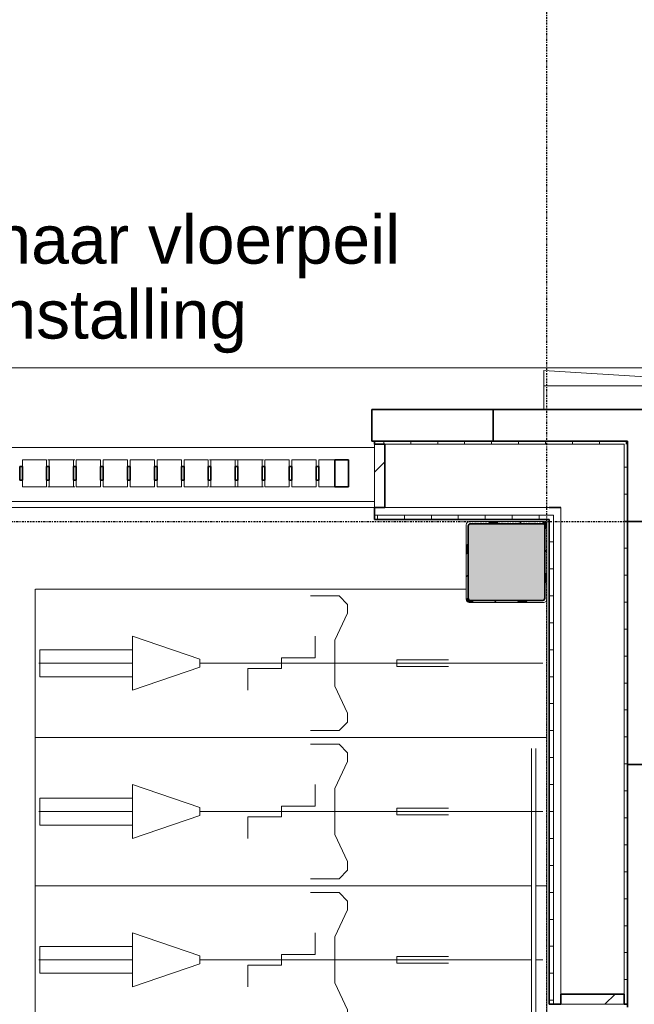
# Model space of a CAD drawing. Header units: millimetres. Extents: x -80560 to 110805, y -11020 to 52719.
# Tile 150 of 152: x 101538 to 103819, y 46010 to 49662. Entities that reach past the tile are written whole.
import ezdxf

# ---------------------------------------------------------------- set-up
doc = ezdxf.new("R2010")
doc.units = ezdxf.units.MM
doc.linetypes.add('CENTER2', pattern=[20, 8, -4, 4, -4])
doc.linetypes.add('DASHED2-1', pattern=[3, 2, -1])
for name, color, linetype, lineweight in [('A-FLOR', 192, 'Continuous', 18), ('A-FLOR-OVHD', 1, 'DASHED2-1', 18), ('A-FLOR-PATT', 8, 'Continuous', 18), ('A-GENM', 13, 'Continuous', 18), ('A-GENM-HDLN', 13, 'DASHED2-1', 18), ('A-GLAZ-CWMG', 51, 'Continuous', 18), ('A-WALL', 113, 'Continuous', 35), ('A-WALL-PATT', 111, 'Continuous', 35), ('G-ANNO-TEXT', 231, 'Continuous', 9), ('S-BEAM', 12, 'Continuous', 18), ('S-COLS', 52, 'Continuous', 18), ('S-GRID', 1, 'Continuous', 9)]:
    doc.layers.add(name, color=color, linetype=linetype, lineweight=lineweight)
doc.styles.add('Arial', font='arial.ttf', dxfattribs={"height": 179.9999999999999})
pattern_1 = [(45, (0, 0), (-99.99974810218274, 99.99974810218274), []), (45, (85, 0), (-99.99974810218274, 99.99974810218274), []), (45, (90, 0), (-99.99974810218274, 99.99974810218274), []), (45, (95, 0), (-99.99974810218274, 99.99974810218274), []), (45, (100, 0), (-99.99974810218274, 99.99974810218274), []), (45, (105, 0), (-99.99974810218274, 99.99974810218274), []), (45, (110, 0), (-99.99974810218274, 99.99974810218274), []), (45, (115, 0), (-99.99974810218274, 99.99974810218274), [])]
pattern_2 = [(45, (0, 0), (-141.4213562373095, 141.4213562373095), [])]

# ---------------------------------------------------------------- blocks, each defined once
blk = doc.blocks.new('Leonardo College_EHA_1489_R18_CF_situatie_2020_rvt-1-DO_00 begane grond')
at = {"layer": 'A-FLOR-PATT', "lineweight": 9}
h = blk.add_hatch(dxfattribs=at)
h.set_pattern_fill('FP_24', color=43, style=0, pattern_type=2)
h.set_pattern_definition([(90, (80856.40400000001, 25803.174), (-500, 3.061616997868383e-14), []), (180, (80856.40400000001, 25803.174), (-6.123233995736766e-14, -500), [])])
h.paths.add_polyline_path([(78899.00000000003, 37449.99999998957), (78899.00000000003, 37459.99999998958), (78652.00000000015, 37459.99999998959), (78652.00000000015, 37449.99999998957), (78887.00000000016, 37449.99999998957)], flags=0)
h.paths.add_polyline_path([(78899.00000000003, 35649.99999998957), (78652.00000000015, 35649.99999998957), (78652.00000000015, 35639.9999999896), (78899.00000000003, 35639.99999998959)], flags=0)
h.paths.add_polyline_path([(77510.00000000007, 6922.991170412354), (82770.25158246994, 6922.991170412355), (82770.25158246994, 48100.0002705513), (78587.69053614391, 48360.96716698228), (78587.69053601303, 48215.9999999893), (79016.00000000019, 48215.99999998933), (79016.00000000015, 45999.9999999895), (78899.00000000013, 45999.99999998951), (78899.00000000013, 46009.99999998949), (78875.00000000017, 46009.99999998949), (78875.00000000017, 43289.9999999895), (78899.0000000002, 43289.99999998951), (78899.00000000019, 43299.99999998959), (79016.00000000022, 43299.99999998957), (79016.00000000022, 41499.99999998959), (78899.0000000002, 41499.99999998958), (78899.0000000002, 41509.9999999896), (78875.00000000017, 41509.9999999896), (78875.00000000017, 40589.99999998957), (78887.00000000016, 40589.99999998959), (78887.00000000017, 40599.9999999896), (79004.00000000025, 40599.9999999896), (79004.00000000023, 39699.99999998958), (78887.00000000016, 39699.99999998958), (78887.00000000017, 39709.99999998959), (78875.00000000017, 39709.99999998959), (78875.00000000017, 37889.9999999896), (78899.00000000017, 37889.9999999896), (78899.00000000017, 37899.99999998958), (79016.00000000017, 37899.99999998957), (79016.00000000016, 37449.99999998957), (78899.00000000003, 37449.99999998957), (78899.00000000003, 35649.99999998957), (79016.00000000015, 35649.99999998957), (79016.00000000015, 34623.99999998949), (77470.0000000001, 34623.99999998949), (77470.00000000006, 31284.99999999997), (77139.69052384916, 31284.99999999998), (77140.00000000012, 31265.00000000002), (77470.00000000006, 31265.00000000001), (77470.00000000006, 28295.00000000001), (77139.690523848, 28295.00000000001), (77139.690523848, 28275.00000000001), (77470.00000000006, 28275.00000000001), (77470.00000000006, 25305.00000000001), (77139.69052384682, 25305.00000000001), (77139.69052384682, 25285.00000000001), (77470.00000000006, 25285.00000000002), (77470.00000000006, 22315.00000000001), (77139.69052384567, 22315.00000000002), (77139.69052384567, 22295.00000000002), (77470.00000000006, 22295.00000000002), (77470.00000000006, 19325.00000000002), (77139.6905238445, 19325.00000000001), (77139.6905238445, 19305.00000000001), (77470.00000000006, 19305.00000000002), (77470.00000000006, 16335.00000000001), (77139.69052384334, 16335.00000000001), (77139.69052384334, 16315), (77470.00000000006, 16315), (77470.00000000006, 13344.99999999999), (77139.69052384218, 13344.99999999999), (77139.99999999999, 13324.99999999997), (77470.00000000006, 13324.99999999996), (77470.00000000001, 9990.999999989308), (77582.48671622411, 9990.99999998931), (77587.255320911, 9660.999999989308), (77510.00000000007, 9660.9999999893), (77510.00000000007, 9438.999999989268), (77199.84091498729, 9438.999999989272), (77200.04099439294, 6922.991170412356)], flags=0)
h.paths.add_polyline_path([(78899.00000000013, 34740.99999998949), (78899.00000000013, 34750.99999998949), (77139.6905238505, 34750.9999999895), (77140.0000000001, 34740.99999998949), (78887.00000000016, 34740.99999998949)], flags=0)
h.paths.add_polyline_path([(78675.00000000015, 37889.9999999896), (78675.00000000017, 39709.99999998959), (78652.00000000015, 39709.9999999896), (78652.00000000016, 37889.9999999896), (78658.8448694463, 37889.9999999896)], flags=0)
h.paths.add_polyline_path([(78675.00000000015, 40589.99999998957), (78675.00000000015, 41509.99999998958), (78652.00000000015, 41509.9999999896), (78652.00000000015, 40589.9999999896), (78658.8448694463, 40589.99999998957)], flags=0)
h.paths.add_polyline_path([(78652.00000000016, 43289.99999998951), (78675.00000000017, 43289.99999998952), (78675.00000000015, 46009.99999998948), (78652.00000000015, 46009.99999998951), (78652.00000000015, 43415.27966153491)], flags=0)
at = {"layer": 'A-FLOR', "color": 7}
for p, q in [((82770.25158246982, 48100.00027055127), (78587.69053614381, 48360.96716698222)), ((78587.69053614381, 48360.96716698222), (78587.69053601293, 48215.99999998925))]:
    blk.add_line(p, q, dxfattribs=at)
blk = doc.blocks.new('NLRS_28_SCO_UN_staalkolom koker betongevuld_gen_CGA - kolom A-V210-DO_00 begane grond')
at = {"layer": 'S-COLS', "lineweight": 5}
h = blk.add_hatch(dxfattribs=at)
h.set_pattern_fill('FP_170', color=256, style=0, pattern_type=2)
h.set_pattern_definition([(45, (-78450, -47650), (-99.99974810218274, 99.99974810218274), []), (45, (-78365, -47650), (-99.99974810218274, 99.99974810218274), []), (45, (-78360, -47650), (-99.99974810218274, 99.99974810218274), []), (45, (-78355, -47650), (-99.99974810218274, 99.99974810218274), []), (45, (-78350, -47650), (-99.99974810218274, 99.99974810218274), []), (45, (-78345, -47650), (-99.99974810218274, 99.99974810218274), []), (45, (-78340, -47650), (-99.99974810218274, 99.99974810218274), []), (45, (-78335, -47650), (-99.99974810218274, 99.99974810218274), [])])
h.paths.add_polyline_path([(-137.9999999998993, -149.9999999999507), (138.0000000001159, -149.9999999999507), (146.4852813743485, -146.4852813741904), (150.0000000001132, -137.9999999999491), (150.0000000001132, 138.0000000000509), (146.4852813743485, 146.4852813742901), (138.0000000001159, 150.0000000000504), (-137.9999999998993, 150.0000000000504), (-146.485281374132, 146.4852813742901), (-149.9999999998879, 138.0000000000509), (-149.9999999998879, -137.9999999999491), (-146.485281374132, -146.4852813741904)], flags=0)
h.paths.add_polyline_path([(-133.9999999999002, -141.9999999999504), (-139.6568542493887, -139.6568542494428), (-141.9999999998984, -133.99999999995), (-141.9999999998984, 134.0000000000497), (-139.6568542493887, 139.6568542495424), (-133.9999999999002, 142.00000000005), (134.0000000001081, 142.00000000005), (139.6568542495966, 139.6568542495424), (142.0000000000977, 134.0000000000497), (142.0000000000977, -133.99999999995), (139.6568542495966, -139.6568542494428), (134.0000000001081, -141.9999999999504), (-84.82703862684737, -141.9999999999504)], flags=0)
at = {"layer": 'S-COLS', "lineweight": 9}
blk.add_hatch(color=256, dxfattribs=at).paths.add_polyline_path([(134.0000000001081, -141.9999999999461), (139.6568542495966, -139.6568542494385), (142.0000000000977, -133.9999999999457), (142.0000000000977, 134.0000000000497), (139.6568542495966, 139.6568542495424), (134.0000000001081, 142.00000000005), (-133.9999999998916, 142.00000000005), (-139.6568542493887, 139.6568542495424), (-141.9999999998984, 134.0000000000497), (-141.9999999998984, -133.9999999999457), (-139.6568542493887, -139.6568542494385), (-133.9999999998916, -141.9999999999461), (-84.82703862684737, -141.9999999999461)], flags=0)
at = {"layer": 'S-COLS'}
for p, q in [((138.0000000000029, 149.999999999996), (-137.9999999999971, 149.999999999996)), ((-149.9999999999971, 137.9999999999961), (-149.9999999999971, -138.000000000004)), ((-142.0000000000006, -134.000000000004), (-142.0000000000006, 133.9999999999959)), ((-134.0000000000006, 141.999999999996), (134.0000000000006, 141.999999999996)), ((142.0000000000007, 133.999999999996), (142.0000000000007, -134.0000000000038)), ((150.0000000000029, -138.000000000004), (150.0000000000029, 137.9999999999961)), ((134.0000000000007, -142.000000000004), (-134.0000000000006, -142.000000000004)), ((-137.999999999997, -150.000000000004), (138.0000000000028, -150.000000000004))]:
    blk.add_line(p, q, dxfattribs=at)
at = {"layer": 'S-COLS', "lineweight": 35}
for p, q in [((-141.9999999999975, 133.9999999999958), (-141.9999999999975, -133.9999999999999)), ((134.0000000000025, 141.9999999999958), (-133.9999999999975, 141.9999999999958)), ((142.0000000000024, -134), (142.0000000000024, 133.9999999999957)), ((-133.9999999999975, -141.9999999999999), (134.0000000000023, -141.9999999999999))]:
    blk.add_line(p, q, dxfattribs=at)
at = {"layer": 'S-COLS'}
for centre, radius, start, end in [((-137.9999999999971, 137.999999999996), 11.99999999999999, 89.99999999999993, 179.9999999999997), ((138.0000000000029, 137.999999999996), 12.00000000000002, 6.361109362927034e-14, 90.00000000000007), ((-134.0000000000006, 133.999999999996), 7.999999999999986, 90.0000000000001, 180.0000000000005), ((134.0000000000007, 133.999999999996), 8.000000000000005, 9.541664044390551e-14, 90.00000000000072), ((-137.9999999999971, -138.000000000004), 12, 179.9999999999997, 269.9999999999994), ((-134.0000000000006, -134.000000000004), 8.000000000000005, 180.0000000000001, 269.9999999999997), ((134.0000000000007, -134.000000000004), 8, 270.0000000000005, 8.142219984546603e-13), ((138.0000000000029, -138.000000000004), 11.99999999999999, 269.9999999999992, 359.9999999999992)]:
    blk.add_arc(centre, radius, start, end, dxfattribs=at)
at = {"layer": 'S-COLS', "lineweight": 35}
for centre, radius, start, end in [((-133.9999999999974, 133.9999999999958), 7.999999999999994, 90.0000000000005, 179.9999999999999), ((134.0000000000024, 133.9999999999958), 8.000000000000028, 359.9999999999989, 89.99999999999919), ((-133.9999999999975, -133.9999999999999), 8, 179.9999999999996, 269.999999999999), ((134.0000000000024, -133.9999999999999), 7.999999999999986, 269.9999999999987, 359.9999999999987)]:
    blk.add_arc(centre, radius, start, end, dxfattribs=at)
blk = doc.blocks.new('NLRS_28_SF_UN_staalprofiel staaf_gen_CGA - Willemsanker M16-1132220-DO_00 begane grond')
at = {"layer": 'S-BEAM', "lineweight": 5}
h = blk.add_hatch(dxfattribs=at)
h.set_pattern_fill('FP_223', color=256, style=0, pattern_type=2)
h.set_pattern_definition(pattern_1)
h.paths.add_polyline_path([(78552.47213595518, 45238.57731859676), (78555.35304485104, 45241.44237493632), (78557.71345230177, 45248.22565880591), (78557.82518080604, 45254.54808578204), (78555.35304485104, 45261.9236839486), (78552.47213595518, 45264.78874028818), (78547.52786404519, 45264.78874028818), (78544.64695514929, 45261.9236839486), (78542.69163633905, 45257.2879254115), (78542.17481919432, 45248.81797310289), (78544.64695514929, 45241.44237493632), (78547.52786404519, 45238.57731859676)], flags=0)
h = blk.add_hatch(dxfattribs=at)
h.set_pattern_fill('FP_223', color=256, style=0, pattern_type=2)
h.set_pattern_definition(pattern_1)
h.paths.add_polyline_path([(78552.47213595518, 45238.57731859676), (78555.35304485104, 45241.44237493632), (78557.71345230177, 45248.22565880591), (78557.82518080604, 45254.54808578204), (78555.35304485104, 45261.9236839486), (78552.47213595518, 45264.78874028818), (78547.52786404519, 45264.78874028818), (78544.64695514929, 45261.9236839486), (78542.69163633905, 45257.2879254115), (78542.17481919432, 45248.81797310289), (78544.64695514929, 45241.44237493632), (78547.52786404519, 45238.57731859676)], flags=0)
at = {"layer": 'S-BEAM', "lineweight": 9}
for p, q in [((78542.00000000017, 46959.26670123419), (78542.00000000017, 45251.68302944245)), ((78542.00000000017, 46959.26670123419), (78542.00000000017, 45251.68302944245)), ((78558.00000000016, 45251.68302944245), (78558.00000000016, 46959.26670123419)), ((78558.00000000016, 45251.68302944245), (78558.00000000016, 46959.26670123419))]:
    blk.add_line(p, q, dxfattribs=at)
at = {"layer": 'S-BEAM', "flags": 128}
for points in [[(78558.00000000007, 45251.68302944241), (78557.82518080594, 45254.54808578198), (78557.30836366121, 45257.28792541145), (78556.47213595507, 45259.78280419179), (78555.35304485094, 45261.92368394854), (78554.00000000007, 45263.61699796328), (78552.47213595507, 45264.78874028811), (78550.83622770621, 45265.38770016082), (78549.16377229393, 45265.38770016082), (78547.52786404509, 45264.78874028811), (78546.00000000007, 45263.61699796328), (78544.6469551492, 45261.92368394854), (78543.52786404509, 45259.78280419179), (78542.69163633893, 45257.28792541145), (78542.1748191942, 45254.54808578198), (78542.00000000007, 45251.68302944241)], [(78558.00000000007, 45251.68302944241), (78557.82518080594, 45254.54808578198), (78557.30836366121, 45257.28792541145), (78556.47213595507, 45259.78280419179), (78555.35304485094, 45261.92368394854), (78554.00000000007, 45263.61699796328), (78552.47213595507, 45264.78874028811), (78550.83622770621, 45265.38770016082), (78549.16377229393, 45265.38770016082), (78547.52786404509, 45264.78874028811), (78546.00000000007, 45263.61699796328), (78544.6469551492, 45261.92368394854), (78543.52786404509, 45259.78280419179), (78542.69163633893, 45257.28792541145), (78542.1748191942, 45254.54808578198), (78542.00000000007, 45251.68302944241)], [(78542.00000000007, 45251.68302944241), (78542.1748191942, 45248.81797310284), (78542.69163633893, 45246.07813347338), (78543.52786404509, 45243.58325469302), (78544.6469551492, 45241.44237493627), (78546.00000000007, 45239.74906092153), (78547.52786404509, 45238.5773185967), (78549.16377229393, 45237.97835872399), (78550.83622770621, 45237.97835872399), (78552.47213595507, 45238.5773185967), (78554.00000000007, 45239.74906092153), (78555.35304485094, 45241.44237493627), (78556.47213595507, 45243.58325469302), (78557.30836366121, 45246.07813347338), (78557.82518080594, 45248.81797310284), (78558.00000000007, 45251.68302944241)], [(78542.00000000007, 45251.68302944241), (78542.1748191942, 45248.81797310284), (78542.69163633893, 45246.07813347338), (78543.52786404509, 45243.58325469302), (78544.6469551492, 45241.44237493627), (78546.00000000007, 45239.74906092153), (78547.52786404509, 45238.5773185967), (78549.16377229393, 45237.97835872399), (78550.83622770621, 45237.97835872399), (78552.47213595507, 45238.5773185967), (78554.00000000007, 45239.74906092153), (78555.35304485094, 45241.44237493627), (78556.47213595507, 45243.58325469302), (78557.30836366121, 45246.07813347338), (78557.82518080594, 45248.81797310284), (78558.00000000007, 45251.68302944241)]]:
    blk.add_lwpolyline(points, dxfattribs=at)
blk = doc.blocks.new('19112_SW_LeonardoCollege_R2020_rvt-1-DO_00 begane grond')
at = {"layer": 'A-WALL', "color": 50, "lineweight": 9}
for p, q in [((75239.9999999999, 48074.99999998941), (77959.99999999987, 48074.9999999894)), ((77959.99999999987, 47874.9999999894), (75239.9999999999, 47874.99999998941))]:
    blk.add_line(p, q, dxfattribs=at)
at = {"color": 50, "lineweight": 9}
for name, p in [('NLRS_28_SCO_UN_staalkolom koker betongevuld_gen_CGA - kolom A-V210-DO_00 begane grond', (78450.00000000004, 47649.99999998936)), ('NLRS_28_SF_UN_staalprofiel staaf_gen_CGA - Willemsanker M16-1132220-DO_00 begane grond', (0, 0))]:
    blk.add_blockref(name, p, dxfattribs=at)
blk = doc.blocks.new('95251-Leonardo College Leiden_rvt-1-DO_00 begane grond')
at = {"layer": 'A-WALL', "color": 130, "lineweight": 9}
for p, q in [((75239.9999999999, 48074.99999999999), (77959.99999999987, 48074.99999999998)), ((77959.99999999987, 47874.99999999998), (75239.9999999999, 47874.99999999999))]:
    blk.add_line(p, q, dxfattribs=at)
blk = doc.blocks.new('00_EHA_GEN_normaal fiets_small - 00_EHA_GEN_normaal fiets_breed-30429382-DO_00 begane grond')
at = {"layer": 'A-GENM'}
for p, q in [((-159.5505997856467, 218.0945599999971), (-128.3339997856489, 249.9994999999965)), ((-128.3339997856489, 249.9994999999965), (-22.55315978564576, 249.9994999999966)), ((-159.5505997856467, 185.4657199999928), (-159.5505997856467, 218.0945599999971)), ((-112.55297978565, 85.21191999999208), (-159.5505997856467, 185.4657199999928)), ((-112.5529797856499, -85.2144600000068), (-112.5529797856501, 85.2119199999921)), ((210.7433002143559, 99.99979999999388), (210.7433002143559, 19.99995999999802)), ((387.8397202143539, 14.99869999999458), (637.8392202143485, 99.99979999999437)), ((637.8392202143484, 99.99979999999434), (637.8392202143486, -99.9998000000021)), ((638.7231402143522, 49.99989999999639), (981.9304802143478, 49.99989999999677)), ((981.9304802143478, 49.99989999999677), (981.9304802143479, -49.99990000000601)), ((-342.3645597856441, 11.99895999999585), (-534.0659797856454, 11.99895999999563)), ((-342.3645597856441, -11.99896000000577), (-342.3645597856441, 11.99895999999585)), ((85.57464021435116, 19.99995999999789), (85.57464021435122, -19.99996000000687)), ((210.7433002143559, 19.99995999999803), (85.57464021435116, 19.99995999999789)), ((387.8397202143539, -15.00124000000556), (387.8397202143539, 14.99869999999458)), ((-884.065279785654, -5.56661383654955e-12), (387.8397202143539, -4.154515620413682e-12)), ((-884.065279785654, -5.56661383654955e-12), (387.8397202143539, -4.154515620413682e-12)), ((-534.0659797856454, -11.99896000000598), (-342.3645597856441, -11.99896000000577)), ((-39.59401978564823, -19.99996000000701), (-39.59401978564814, -99.99980000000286)), ((85.57464021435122, -19.99996000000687), (-39.59401978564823, -19.99996000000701)), ((637.8392202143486, -99.9998000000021), (387.8397202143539, -15.00124000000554)), ((986.1316402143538, -3.493938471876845e-12), (637.8392202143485, -3.880620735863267e-12)), ((981.9304802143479, -49.99990000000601), (638.7231402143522, -49.9999000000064)), ((-159.5505997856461, -185.4657200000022), (-112.5529797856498, -85.21446000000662)), ((-159.5505997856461, -218.0463000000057), (-159.5505997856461, -185.4657200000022)), ((-128.3339997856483, -250.0020400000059), (-159.5505997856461, -218.0463000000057)), ((-22.55315978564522, -250.0020400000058), (-128.3339997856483, -250.0020400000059))]:
    blk.add_line(p, q, dxfattribs=at)
at = {"layer": 'A-GENM-HDLN'}
for p, q in [((-900.0000000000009, -236.9999999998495), (-900.0000000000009, 275.0000000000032)), ((999.9999999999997, 275.0000000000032), (-900.000000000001, 275.0000000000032)), ((999.9999999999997, -274.9999999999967), (999.9999999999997, 275.0000000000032)), ((-600.0000000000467, -274.9999999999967), (999.9999999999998, -274.9999999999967))]:
    blk.add_line(p, q, dxfattribs=at)
blk = doc.blocks.new('Rectangular Mullion - 90_n3o_terreinomheining_koker_50x100-33964643-DO_00 begane grond')
at = {"layer": 'A-GLAZ-CWMG', "lineweight": 35}
for p, q in [((-50.00000000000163, 50.00000000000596), (0, 50.00000000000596)), ((-50.00000000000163, -50.00000000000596), (-50.00000000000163, 50.00000000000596)), ((0, 50.00000000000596), (0, -50.00000000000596)), ((0, -50.00000000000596), (-50.00000000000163, -50.00000000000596))]:
    blk.add_line(p, q, dxfattribs=at)
blk = doc.blocks.new('Rectangular Mullion - 90_n3o_terreinomheining_koker_50x100-30954635-DO_00 begane grond')
at = {"layer": 'A-GLAZ-CWMG'}
for p, q in [((54838.99999999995, 48028.99999998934), (54834.00000030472, 48028.99999998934)), ((54934.00000030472, 48028.99999998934), (54929.00000030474, 48028.99999998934)), ((54838.99999999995, 47928.99999998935), (54834.00000030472, 47928.99999998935)), ((54934.00000030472, 47928.99999998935), (54929.00000030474, 47928.99999998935))]:
    blk.add_line(p, q, dxfattribs=at)
blk = doc.blocks.new('Rectangular Mullion - 90_n3o_terreinomheining_koker_50x100-V68-DO_00 begane grond')
at = {"layer": 'A-GLAZ-CWMG'}
for p, q in [((57449.99999969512, 9849.999999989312), (57449.99999969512, 9874.999999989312)), ((57449.99999969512, 9874.999999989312), (57539.99999999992, 9874.999999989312)), ((57539.99999999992, 9874.999999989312), (57539.99999999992, 9849.999999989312)), ((57449.99999969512, 9774.999999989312), (57449.99999969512, 9799.99999998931)), ((57539.99999999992, 9799.99999998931), (57539.99999999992, 9774.999999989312)), ((57539.99999999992, 9774.999999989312), (57449.99999969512, 9774.999999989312))]:
    blk.add_line(p, q, dxfattribs=at)
blk = doc.blocks.new('Rectangular Mullion - 90_n3o_terreinomheining_stripstaal_10x50-33965629-DO_00 begane grond')
at = {"layer": 'A-GLAZ-CWMG', "lineweight": 35}
for p, q in [((-4.999999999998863, 25.00000000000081), (4.999999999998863, 25.00000000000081)), ((-4.999999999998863, -25.00000000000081), (-4.999999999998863, 25.00000000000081)), ((4.999999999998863, 25.00000000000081), (4.999999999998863, -25.00000000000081)), ((4.999999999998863, -25.00000000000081), (-4.999999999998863, -25.00000000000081))]:
    blk.add_line(p, q, dxfattribs=at)
blk = doc.blocks.new('Rectangular Mullion - 90_n3o_terreinomheining_stripstaal_10x50-33964604-DO_00 begane grond')
at = {"layer": 'A-GLAZ-CWMG', "lineweight": 35}
for p, q in [((-4.999999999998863, 25.00000000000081), (4.999999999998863, 25.00000000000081)), ((-4.999999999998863, -25.00000000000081), (-4.999999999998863, 25.00000000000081)), ((4.999999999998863, 25.00000000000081), (4.999999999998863, -25.00000000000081)), ((4.999999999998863, -25.00000000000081), (-4.999999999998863, -25.00000000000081))]:
    blk.add_line(p, q, dxfattribs=at)
blk = doc.blocks.new('Rectangular Mullion - 90_n3o_terreinomheining_koker_50x100-V104-DO_00 begane grond')
at = {"layer": 'A-GLAZ-CWMG'}
for p, q in [((77752.99999999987, 48003.99999998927), (77752.99999999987, 48028.99999998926)), ((77752.99999999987, 48028.99999998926), (77812.99999999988, 48028.99999998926)), ((77752.99999999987, 47928.99999998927), (77752.99999999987, 47953.99999998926)), ((77812.99999999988, 47928.99999998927), (77752.99999999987, 47928.99999998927))]:
    blk.add_line(p, q, dxfattribs=at)
blk = doc.blocks.new('00_EHA_GEN_normaal fiets_small - 00_EHA_GEN_normaal fiets_breed-V141-DO_00 begane grond')
at = {"layer": 'A-GENM'}
for p, q in [((-159.5505997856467, 218.0945599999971), (-128.3339997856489, 249.9994999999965)), ((-128.3339997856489, 249.9994999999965), (-22.55315978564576, 249.9994999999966)), ((-159.5505997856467, 185.4657199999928), (-159.5505997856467, 218.0945599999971)), ((-112.55297978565, 85.21191999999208), (-159.5505997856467, 185.4657199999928)), ((-112.5529797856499, -85.2144600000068), (-112.5529797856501, 85.2119199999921)), ((210.7433002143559, 99.99979999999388), (210.7433002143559, 19.99995999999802)), ((387.8397202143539, 14.99869999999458), (637.8392202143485, 99.99979999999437)), ((637.8392202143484, 99.99979999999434), (637.8392202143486, -99.9998000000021)), ((638.7231402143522, 49.99989999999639), (981.9304802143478, 49.99989999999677)), ((981.9304802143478, 49.99989999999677), (981.9304802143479, -49.99990000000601)), ((-342.3645597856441, 11.99895999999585), (-534.0659797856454, 11.99895999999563)), ((-342.3645597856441, -11.99896000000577), (-342.3645597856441, 11.99895999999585)), ((85.57464021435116, 19.99995999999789), (85.57464021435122, -19.99996000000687)), ((210.7433002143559, 19.99995999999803), (85.57464021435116, 19.99995999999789)), ((387.8397202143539, -15.00124000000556), (387.8397202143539, 14.99869999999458)), ((-884.065279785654, -5.56661383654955e-12), (387.8397202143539, -4.154515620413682e-12)), ((-884.065279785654, -5.56661383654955e-12), (387.8397202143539, -4.154515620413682e-12)), ((-534.0659797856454, -11.99896000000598), (-342.3645597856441, -11.99896000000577)), ((-39.59401978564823, -19.99996000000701), (-39.59401978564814, -99.99980000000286)), ((85.57464021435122, -19.99996000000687), (-39.59401978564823, -19.99996000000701)), ((637.8392202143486, -99.9998000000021), (387.8397202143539, -15.00124000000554)), ((986.1316402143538, -3.493938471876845e-12), (637.8392202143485, -3.880620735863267e-12)), ((981.9304802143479, -49.99990000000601), (638.7231402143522, -49.9999000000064)), ((-159.5505997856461, -185.4657200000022), (-112.5529797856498, -85.21446000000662)), ((-159.5505997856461, -218.0463000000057), (-159.5505997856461, -185.4657200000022)), ((-128.3339997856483, -250.0020400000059), (-159.5505997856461, -218.0463000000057)), ((-22.55315978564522, -250.0020400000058), (-128.3339997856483, -250.0020400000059))]:
    blk.add_line(p, q, dxfattribs=at)
at = {"layer": 'A-GENM-HDLN'}
for p, q in [((-900.0000000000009, -274.9999999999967), (-900.0000000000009, 275.0000000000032)), ((-857.7722608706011, 275.0000000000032), (-900.000000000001, 275.0000000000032)), ((999.9999999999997, 275.0000000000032), (-842.2277391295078, 275.0000000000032)), ((999.9999999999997, -274.9999999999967), (999.9999999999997, 275.0000000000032)), ((-900.0000000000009, -274.9999999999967), (999.9999999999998, -274.9999999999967))]:
    blk.add_line(p, q, dxfattribs=at)
blk = doc.blocks.new('00_EHA_GEN_normaal fiets_small - 00_EHA_GEN_normaal fiets_breed-V142-DO_00 begane grond')
at = {"layer": 'A-GENM'}
for p, q in [((-159.5505997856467, 218.0945599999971), (-128.3339997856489, 249.9994999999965)), ((-128.3339997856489, 249.9994999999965), (-22.55315978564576, 249.9994999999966)), ((-159.5505997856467, 185.4657199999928), (-159.5505997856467, 218.0945599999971)), ((-112.55297978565, 85.21191999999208), (-159.5505997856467, 185.4657199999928)), ((-112.5529797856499, -85.2144600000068), (-112.5529797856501, 85.2119199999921)), ((210.7433002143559, 99.99979999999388), (210.7433002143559, 19.99995999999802)), ((387.8397202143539, 14.99869999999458), (637.8392202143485, 99.99979999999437)), ((637.8392202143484, 99.99979999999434), (637.8392202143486, -99.9998000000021)), ((638.7231402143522, 49.99989999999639), (981.9304802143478, 49.99989999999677)), ((981.9304802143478, 49.99989999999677), (981.9304802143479, -49.99990000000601)), ((-342.3645597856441, 11.99895999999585), (-534.0659797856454, 11.99895999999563)), ((-342.3645597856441, -11.99896000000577), (-342.3645597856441, 11.99895999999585)), ((85.57464021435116, 19.99995999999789), (85.57464021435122, -19.99996000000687)), ((210.7433002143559, 19.99995999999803), (85.57464021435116, 19.99995999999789)), ((387.8397202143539, -15.00124000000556), (387.8397202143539, 14.99869999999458)), ((-884.065279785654, -5.56661383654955e-12), (-857.7844344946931, -5.537436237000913e-12)), ((-884.065279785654, -5.56661383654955e-12), (-857.7844344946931, -5.537436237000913e-12)), ((-842.2155655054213, -5.520151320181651e-12), (387.8397202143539, -4.154515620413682e-12)), ((-842.2155655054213, -5.520151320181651e-12), (387.8397202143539, -4.154515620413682e-12)), ((-534.0659797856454, -11.99896000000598), (-342.3645597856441, -11.99896000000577)), ((-39.59401978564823, -19.99996000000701), (-39.59401978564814, -99.99980000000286)), ((85.57464021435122, -19.99996000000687), (-39.59401978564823, -19.99996000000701)), ((637.8392202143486, -99.9998000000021), (387.8397202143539, -15.00124000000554)), ((986.1316402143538, -3.493938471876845e-12), (637.8392202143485, -3.880620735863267e-12)), ((981.9304802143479, -49.99990000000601), (638.7231402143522, -49.9999000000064)), ((-159.5505997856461, -185.4657200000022), (-112.5529797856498, -85.21446000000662)), ((-159.5505997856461, -218.0463000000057), (-159.5505997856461, -185.4657200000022)), ((-128.3339997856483, -250.0020400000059), (-159.5505997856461, -218.0463000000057)), ((-22.55315978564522, -250.0020400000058), (-128.3339997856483, -250.0020400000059))]:
    blk.add_line(p, q, dxfattribs=at)
at = {"layer": 'A-GENM-HDLN'}
for p, q in [((-900.0000000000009, -274.9999999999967), (-900.0000000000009, 275.0000000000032)), ((-857.7966081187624, 275.0000000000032), (-900.000000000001, 275.0000000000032)), ((999.9999999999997, 275.0000000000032), (-842.2033918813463, 275.0000000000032)), ((999.9999999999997, -274.9999999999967), (999.9999999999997, 275.0000000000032)), ((-900.0000000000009, -274.9999999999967), (-857.7722608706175, -274.9999999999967)), ((-842.2277391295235, -274.9999999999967), (999.9999999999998, -274.9999999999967))]:
    blk.add_line(p, q, dxfattribs=at)
blk = doc.blocks.new('NLRS_41_GM_WPB_spouwlat-SH_generiek_ISR - 235x38-V257-DO_00 begane grond')
at = {"layer": 'A-GENM'}
h = blk.add_hatch(dxfattribs=at)
h.set_pattern_fill('FP_78', color=256, style=0, pattern_type=2)
h.set_pattern_definition(pattern_2)
h.paths.add_polyline_path([(77997.99999999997, 47851.99999998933), (77997.99999999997, 48086.99999998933), (77959.99999999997, 48086.99999998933), (77959.99999999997, 47851.99999998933)], flags=0)
for p, q in [((77997.99999999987, 48086.99999998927), (77959.99999999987, 48086.99999998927)), ((77959.99999999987, 48086.99999998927), (77959.99999999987, 47851.99999998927)), ((77997.99999999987, 47851.99999998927), (77997.99999999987, 48086.99999998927)), ((77959.99999999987, 47851.99999998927), (77997.99999999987, 47851.99999998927))]:
    blk.add_line(p, q, dxfattribs=at)
blk = doc.blocks.new('NLRS_41_GM_WPB_spouwlat-SH_generiek_ISR - 235x38-V260-DO_00 begane grond')
at = {"layer": 'A-GENM'}
h = blk.add_hatch(dxfattribs=at)
h.set_pattern_fill('FP_89', color=256, style=0, pattern_type=2)
h.set_pattern_definition(pattern_2)
h.paths.add_polyline_path([(78887.00000000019, 46009.99999998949), (78887.00000000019, 46047.99999998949), (78652.00000000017, 46047.99999998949), (78652.00000000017, 46009.99999998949), (78658.84486944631, 46009.99999998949)], flags=0)
for p, q in [((78652.00000000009, 46047.99999998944), (78652.00000000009, 46009.99999998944)), ((78887.00000000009, 46047.99999998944), (78652.00000000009, 46047.99999998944)), ((78887.00000000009, 46009.99999998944), (78887.00000000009, 46047.99999998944)), ((78652.00000000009, 46009.99999998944), (78887.00000000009, 46009.99999998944))]:
    blk.add_line(p, q, dxfattribs=at)

msp = doc.modelspace()

# ---------------------------------------------------------------- hatches: boundary and pattern name
at = {"layer": 'A-WALL-PATT', "lineweight": 18}
h = msp.add_hatch(dxfattribs=at)
h.set_pattern_fill('FP_233', color=256, angle=-269.9999999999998, style=0, pattern_type=2)
h.set_pattern_definition([(270, (87989.06896318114, 48099.00000000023), (100, 3.613946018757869e-13), [])])
h.paths.add_polyline_path([(102892.8189631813, 48086.99999998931), (103793.8189631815, 48086.99999998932), (103793.8189631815, 48098.9999999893), (102854.8189631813, 48098.99999998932), (102854.8189631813, 48086.99999998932)], flags=0)
h.paths.add_polyline_path([(100134.8189631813, 48086.99999998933), (100134.8189631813, 48098.99999998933), (99254.8189631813, 48098.99999998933), (99254.8189631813, 48086.99999998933), (100096.8189631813, 48086.99999998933)], flags=0)
h.paths.add_polyline_path([(94734.81896318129, 48086.99999998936), (94734.81896318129, 48098.99999998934), (93854.81896318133, 48098.99999998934), (93854.81896318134, 48086.99999998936), (94696.81896318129, 48086.99999998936)], flags=0)
h.paths.add_polyline_path([(88870.0684289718, 48086.99999998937), (89334.81896318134, 48086.99999998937), (89334.81896318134, 48098.99999998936), (87104.81896318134, 48098.99999998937), (87104.81896318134, 48086.99999998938), (88576.39652089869, 48086.99999998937)], flags=0)
h.paths.add_polyline_path([(85284.81896318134, 48086.99999998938), (85284.81896318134, 48098.99999998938), (82154.81896318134, 48098.99999998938), (82154.81896318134, 48086.9999999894), (85246.81896318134, 48086.99999998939)], flags=0)
h.paths.add_polyline_path([(76242.17638182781, 48086.9999999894), (79434.81896318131, 48086.9999999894), (79434.81896318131, 48098.99999998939), (76004.8189631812, 48098.99999998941), (76004.8189631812, 48086.99999998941), (76042.8189631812, 48086.9999999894)], flags=0)
h.paths.add_polyline_path([(74184.8189631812, 48086.99999998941), (74184.8189631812, 48098.99999998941), (72184.31896318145, 48098.99999998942), (72184.31896318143, 48086.99999998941), (74146.8189631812, 48086.99999998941)], flags=0)
h = msp.add_hatch(dxfattribs=at)
h.set_pattern_fill('FP_82', color=256, angle=90.00000000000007, style=0, pattern_type=2)
h.set_pattern_definition([(180.0000000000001, (103793.8189631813, 41301.5000000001), (1.209802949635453e-13, -100), [])])
h.paths.add_polyline_path([(103781.8189631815, 34750.99999998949), (103793.8189631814, 34750.99999998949), (103793.8189631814, 35639.99999998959), (103781.8189631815, 35639.99999998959), (103781.8189631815, 34762.9999999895)], flags=0)
h.paths.add_polyline_path([(103793.8189631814, 37459.9999999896), (103793.8189631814, 37889.9999999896), (103781.8189631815, 37889.9999999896), (103781.8189631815, 37459.9999999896)], flags=0)
h.paths.add_polyline_path([(103781.8189631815, 39709.99999998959), (103793.8189631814, 39709.99999998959), (103793.8189631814, 40589.9999999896), (103781.8189631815, 40589.9999999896), (103781.8189631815, 39747.9999999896)], flags=0)
h.paths.add_polyline_path([(103793.8189631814, 41509.9999999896), (103793.8189631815, 43289.99999998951), (103781.8189631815, 43289.99999998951), (103781.8189631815, 41509.9999999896)], flags=0)
h.paths.add_polyline_path([(103793.8189631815, 46009.99999998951), (103793.8189631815, 48086.99999998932), (103781.8189631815, 48086.99999998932), (103781.8189631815, 46009.99999998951)], flags=0)
h = msp.add_hatch(dxfattribs=at)
h.set_pattern_fill('FP_234', color=256, angle=90, style=0, pattern_type=2)
h.set_pattern_definition([(90, (87865.56896318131, 47807.99999999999), (-100, 6.123233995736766e-15), [])])
h.paths.add_polyline_path([(84758.66171594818, 47807.99999998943), (85284.81896318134, 47807.99999998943), (85284.81896318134, 47823.99999998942), (82154.81896318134, 47823.99999998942), (82154.81896318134, 47807.99999998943), (84464.98980787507, 47807.99999998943)], flags=0)
h.paths.add_polyline_path([(72424.44157687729, 47807.99999998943), (74184.8189631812, 47807.99999998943), (74184.8189631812, 47823.99999998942), (72228.31896318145, 47823.99999998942), (72228.31896318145, 47807.99999998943)], flags=0)
h.paths.add_polyline_path([(103259.9919245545, 47807.99999998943), (103502.8189631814, 47807.99999998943), (103502.8189631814, 47823.99999998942), (102854.8189631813, 47823.99999998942), (102854.8189631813, 47807.99999998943), (102966.3200164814, 47807.99999998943)], flags=0)
h.paths.add_polyline_path([(100029.6009357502, 47807.99999998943), (100134.8189631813, 47807.99999998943), (100134.8189631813, 47823.99999998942), (99254.8189631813, 47823.99999998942), (99254.8189631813, 47807.99999998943), (99442.257119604, 47807.99999998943)], flags=0)
h.paths.add_polyline_path([(76004.8189631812, 47807.99999998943), (79434.81896318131, 47807.99999998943), (79434.81896318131, 47823.99999998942), (76004.8189631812, 47823.99999998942)], flags=0)
h.paths.add_polyline_path([(94156.1627742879, 47807.99999998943), (94734.81896318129, 47807.99999998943), (94734.81896318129, 47823.99999998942), (93854.81896318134, 47823.99999998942), (93854.81896318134, 47807.99999998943)], flags=0)
h.paths.add_polyline_path([(89163.74033704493, 47807.99999998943), (89334.81896318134, 47807.99999998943), (89334.81896318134, 47823.99999998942), (87104.81896318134, 47823.99999998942), (87104.81896318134, 47807.99999998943), (88870.0684289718, 47807.99999998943)], flags=0)
h = msp.add_hatch(dxfattribs=at)
h.set_pattern_fill('FP_235', color=256, angle=90, style=0, pattern_type=2)
h.set_pattern_definition([(0, (103502.8189631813, 41424.99999999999), (0, 100), [])])
h.paths.add_polyline_path([(103502.8189631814, 35025.99999998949), (103518.8189631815, 35025.9999999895), (103518.8189631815, 35639.9999999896), (103502.8189631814, 35639.9999999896), (103502.8189631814, 35041.9999999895)], flags=0)
h.paths.add_polyline_path([(103518.8189631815, 37459.99999998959), (103518.8189631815, 37889.9999999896), (103502.8189631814, 37889.9999999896), (103502.8189631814, 37459.9999999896)], flags=0)
h.paths.add_polyline_path([(103518.8189631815, 39709.9999999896), (103518.8189631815, 40589.9999999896), (103502.8189631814, 40589.9999999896), (103502.8189631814, 39709.9999999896)], flags=0)
h.paths.add_polyline_path([(103518.8189631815, 41509.9999999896), (103518.8189631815, 43289.99999998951), (103502.8189631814, 43289.99999998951), (103502.8189631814, 41509.9999999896)], flags=0)
h.paths.add_polyline_path([(103502.8189631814, 46009.99999998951), (103518.8189631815, 46009.99999998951), (103518.8189631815, 47823.99999998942), (103502.8189631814, 47823.99999998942), (103502.8189631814, 46081.38293029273)], flags=0)

# ---------------------------------------------------------------- linework, layer by layer
at = {"layer": 'A-FLOR'}
msp.add_line((102854.8189631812, 47851.99999998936), (100134.8189631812, 47851.99999998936), dxfattribs=at)
at = {"layer": 'A-FLOR-OVHD'}
msp.add_line((37923.81896318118, 48370.99999998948), (104065.3189631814, 48370.99999998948), dxfattribs=at)
at = {"layer": 'A-WALL'}
for p, q in [((102844.8189631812, 48215.99999998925), (102844.8189631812, 48098.99999998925)), ((103910.8189631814, 48215.99999998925), (102844.8189631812, 48215.99999998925)), ((103294.8189631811, 48098.99999998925), (103294.8189631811, 48215.99999998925)), ((102844.8189631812, 48098.99999998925), (103793.8189631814, 48098.99999998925)), ((102854.8189631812, 48098.99999998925), (102854.8189631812, 48086.99999998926)), ((103793.8189631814, 46009.99999998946), (103793.8189631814, 48098.99999998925)), ((102854.8189631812, 48086.99999998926), (102892.8189631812, 48086.99999998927)), ((102892.8189631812, 48086.99999998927), (102892.8189631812, 47851.99999998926)), ((102892.8189631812, 47851.99999998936), (102854.8189631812, 47851.99999998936)), ((102854.8189631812, 47851.99999998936), (102854.8189631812, 47807.99999998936)), ((103502.8189631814, 47851.99999998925), (103546.8189631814, 47851.99999998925)), ((103546.8189631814, 47851.99999998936), (103518.8189631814, 47851.99999998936)), ((102854.8189631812, 47807.99999998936), (103502.8189631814, 47807.99999998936)), ((103502.8189631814, 47807.99999998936), (103502.8189631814, 46009.99999998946)), ((103793.8189631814, 47799.99999998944), (103910.8189631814, 47799.99999998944)), ((103910.8189631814, 46899.99999998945), (103793.8189631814, 46899.99999998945)), ((103546.8189631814, 46047.99999998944), (103781.8189631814, 46047.99999998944)), ((103546.8189631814, 46009.99999998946), (103546.8189631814, 46047.99999998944)), ((103781.8189631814, 46047.99999998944), (103781.8189631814, 46009.99999998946)), ((103502.8189631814, 46009.99999998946), (103546.8189631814, 46009.99999998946)), ((103781.8189631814, 46009.99999998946), (103793.8189631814, 46009.99999998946)), ((103793.8189631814, 46009.99999998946), (103793.8189631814, 45999.99999998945))]:
    msp.add_line(p, q, dxfattribs=at)
at = {"layer": 'A-WALL', "lineweight": 18}
for p, q in [((103781.8189631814, 48086.99999998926), (102892.8189631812, 48086.99999998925)), ((103781.8189631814, 46047.99999998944), (103781.8189631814, 48086.99999998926)), ((102892.8189631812, 47851.99999998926), (103502.8189631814, 47851.99999998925)), ((103518.8189631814, 47851.99999998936), (102892.8189631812, 47851.99999998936)), ((103546.8189631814, 46047.99999998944), (103546.8189631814, 47851.99999998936)), ((103518.8189631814, 47823.99999998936), (102854.8189631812, 47823.99999998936)), ((103518.8189631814, 46009.99999998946), (103518.8189631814, 47823.99999998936))]:
    msp.add_line(p, q, dxfattribs=at)
at = {"layer": 'S-GRID', "linetype": 'CENTER2', "lineweight": 25}
for p, q in [((103494.8189631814, 4383.340458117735), (103494.8189631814, 52119.13647657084)), ((29945.25523645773, 47799.99999998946), (110204.9489750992, 47799.99999998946))]:
    msp.add_line(p, q, dxfattribs=at)

# ---------------------------------------------------------------- block references
at = {"color": 250, "lineweight": 5}
for name in ['Leonardo College_EHA_1489_R18_CF_situatie_2020_rvt-1-DO_00 begane grond', '19112_SW_LeonardoCollege_R2020_rvt-1-DO_00 begane grond', '95251-Leonardo College Leiden_rvt-1-DO_00 begane grond']:
    msp.add_blockref(name, (24894.81896318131, 0), dxfattribs=at)
at = {"layer": 'A-GENM'}
for name in ['NLRS_41_GM_WPB_spouwlat-SH_generiek_ISR - 235x38-V257-DO_00 begane grond', 'NLRS_41_GM_WPB_spouwlat-SH_generiek_ISR - 235x38-V260-DO_00 begane grond']:
    msp.add_blockref(name, (24894.81896318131, 0), dxfattribs=at)
at = {"layer": 'A-GENM', "rotation": 180}
for name, p in [('00_EHA_GEN_normaal fiets_small - 00_EHA_GEN_normaal fiets_breed-30429382-DO_00 begane grond', (102594.8189631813, 47274.99999998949)), ('00_EHA_GEN_normaal fiets_small - 00_EHA_GEN_normaal fiets_breed-V141-DO_00 begane grond', (102594.8189631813, 46724.99999998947)), ('00_EHA_GEN_normaal fiets_small - 00_EHA_GEN_normaal fiets_breed-V142-DO_00 begane grond', (102594.8189631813, 46174.99999998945))]:
    msp.add_blockref(name, p, dxfattribs=at)
at = {"layer": 'A-GLAZ-CWMG', "rotation": 180}
for p in [(159087.8189631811, 57803.99999997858), (159187.8189631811, 57803.99999997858), (159287.8189631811, 57803.99999997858), (159387.8189631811, 57803.99999997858), (159487.8189631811, 57803.99999997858), (159587.8189631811, 57803.99999997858), (159687.8189631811, 57803.99999997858), (159787.8189631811, 57803.99999997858), (159887.8189631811, 57803.99999997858), (159987.8189631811, 57803.99999997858), (160087.8189631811, 57803.99999997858)]:
    msp.add_blockref('Rectangular Mullion - 90_n3o_terreinomheining_koker_50x100-V68-DO_00 begane grond', p, dxfattribs=at)
at = {"layer": 'A-GLAZ-CWMG'}
for name, p in [('Rectangular Mullion - 90_n3o_terreinomheining_koker_50x100-30954635-DO_00 begane grond', (46808.81896318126, 0)), ('Rectangular Mullion - 90_n3o_terreinomheining_koker_50x100-30954635-DO_00 begane grond', (47408.81896318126, 0)), ('Rectangular Mullion - 90_n3o_terreinomheining_koker_50x100-30954635-DO_00 begane grond', (47508.81896318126, 0)), ('Rectangular Mullion - 90_n3o_terreinomheining_koker_50x100-V104-DO_00 begane grond', (24894.81896318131, 0))]:
    msp.add_blockref(name, p, dxfattribs=at)
at = {"layer": 'A-GLAZ-CWMG', "extrusion": (0, 0, -1), "rotation": 180}
for name, p in [('Rectangular Mullion - 90_n3o_terreinomheining_koker_50x100-33964643-DO_00 begane grond', (-102757.8189631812, 47978.99999998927)), ('Rectangular Mullion - 90_n3o_terreinomheining_stripstaal_10x50-33965629-DO_00 begane grond', (-101542.818963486, 47978.99999998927)), ('Rectangular Mullion - 90_n3o_terreinomheining_stripstaal_10x50-33965629-DO_00 begane grond', (-101642.818963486, 47978.99999998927)), ('Rectangular Mullion - 90_n3o_terreinomheining_stripstaal_10x50-33965629-DO_00 begane grond', (-101742.818963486, 47978.99999998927)), ('Rectangular Mullion - 90_n3o_terreinomheining_stripstaal_10x50-33964604-DO_00 begane grond', (-101842.818963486, 47978.99999998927)), ('Rectangular Mullion - 90_n3o_terreinomheining_stripstaal_10x50-33965629-DO_00 begane grond', (-101942.818963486, 47978.99999998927)), ('Rectangular Mullion - 90_n3o_terreinomheining_stripstaal_10x50-33965629-DO_00 begane grond', (-102042.818963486, 47978.99999998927)), ('Rectangular Mullion - 90_n3o_terreinomheining_stripstaal_10x50-33965629-DO_00 begane grond', (-102142.818963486, 47978.99999998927)), ('Rectangular Mullion - 90_n3o_terreinomheining_stripstaal_10x50-33965629-DO_00 begane grond', (-102242.818963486, 47978.99999998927)), ('Rectangular Mullion - 90_n3o_terreinomheining_stripstaal_10x50-33965629-DO_00 begane grond', (-102342.818963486, 47978.99999998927)), ('Rectangular Mullion - 90_n3o_terreinomheining_stripstaal_10x50-33965629-DO_00 begane grond', (-102442.818963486, 47978.99999998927)), ('Rectangular Mullion - 90_n3o_terreinomheining_stripstaal_10x50-33965629-DO_00 begane grond', (-102542.818963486, 47978.99999998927)), ('Rectangular Mullion - 90_n3o_terreinomheining_stripstaal_10x50-33964604-DO_00 begane grond', (-102642.818963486, 47978.99999998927))]:
    msp.add_blockref(name, p, dxfattribs=at)

# ---------------------------------------------------------------- texts
at = {"layer": 'G-ANNO-TEXT', "color": 7, "char_height": 180, "attachment_point": 1, "style": 'Arial'}
for s, insert, width in [('opstraten naar vloerpeil ', (100322.4907471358, 48936.8016976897), 3110.5475), ('fietsenstalling', (100858.2719971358, 48658.9891976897), 1739.661875)]:
    msp.add_mtext(s, dxfattribs=dict(at, insert=insert, width=width))

doc.saveas('drawing.dxf')
